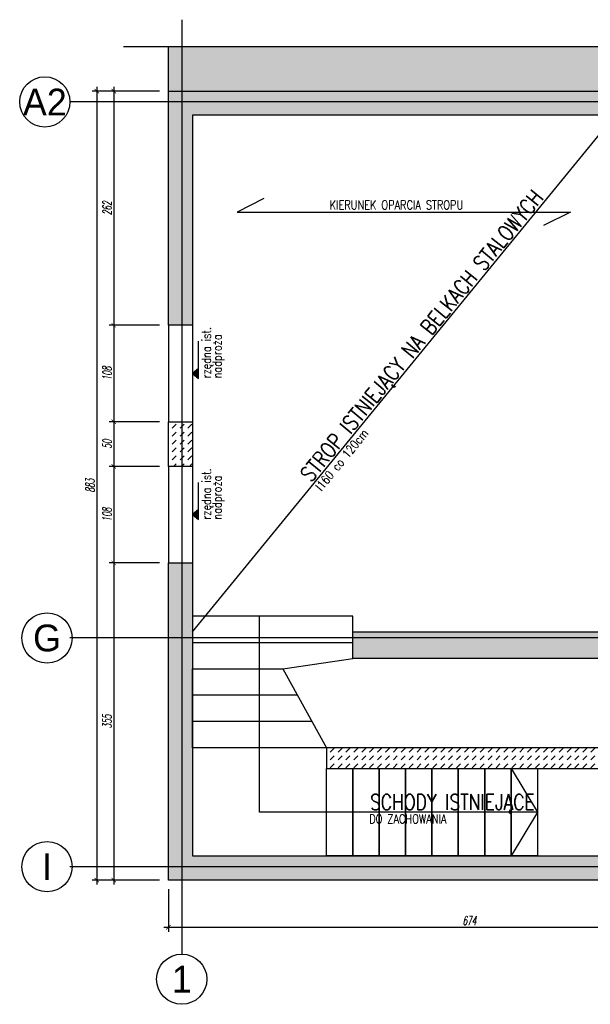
# Model space of a CAD drawing. Header units: millimetres. Extents: x -66901 to 936319, y -323998 to 488548.
# Tile 2 of 84: x 526325 to 532711, y -128689 to -117668. Entities that reach past the tile are written whole.
import ezdxf
from ezdxf.enums import TextEntityAlignment as Align
from ezdxf.lldxf.tags import DXFTag

# ---------------------------------------------------------------- set-up
doc = ezdxf.new("R2010")
doc.units = ezdxf.units.MM
doc.header["$LTSCALE"] = 5
doc.header["$MEASUREMENT"] = 0
for name, color, linetype in [('K-BELKI', 5, 'DASHED2'), ('K-HATCH', 8, 'Continuous'), ('K-OSIE', 1, 'CENTER'), ('K-SC_KON', 2, 'Continuous'), ('K-schody', 3, 'Continuous'), ('K-STROPY', 201, 'Continuous'), ('K-WYMIARY', 254, 'Continuous'), ('N-20-RZEDNA', 254, 'Continuous'), ('N-50', 4, 'Continuous'), ('POMOCNICZE', 8, 'DASHED2'), ('S-25', 71, 'Continuous'), ('S-35', 101, 'Continuous')]:
    doc.layers.add(name, color=color, linetype=linetype)
doc.styles.add('GENERATED_STYLE_3', font='txt')
doc.styles.add('ROMANS', font='romans.shx', dxfattribs={"width": 0.8, "oblique": 10})
doc.styles.add('WYMIARY', font='romans.shx', dxfattribs={"width": 0.6, "oblique": 10})
tags = doc.linetypes.add('CENTER', pattern=[2, 1.25, -0.25, 0.25, -0.25]).pattern_tags.tags
tags[10:11] = [DXFTag(74, 4), DXFTag(75, 0), DXFTag(340, '0'), DXFTag(46, 1.0), DXFTag(50, 0.0), DXFTag(44, 0.0), DXFTag(45, 0.0)]
tags[8:9] = [DXFTag(74, 4), DXFTag(75, 0), DXFTag(340, '0'), DXFTag(46, 1.0), DXFTag(50, 0.0), DXFTag(44, 0.0), DXFTag(45, 0.0)]
tags[6:7] = [DXFTag(74, 4), DXFTag(75, 0), DXFTag(340, '0'), DXFTag(46, 1.0), DXFTag(50, 0.0), DXFTag(44, 0.0), DXFTag(45, 0.0)]
tags[4:5] = [DXFTag(74, 4), DXFTag(75, 0), DXFTag(340, '0'), DXFTag(46, 1.0), DXFTag(50, 0.0), DXFTag(44, 0.0), DXFTag(45, 0.0)]
tags = doc.linetypes.add('DASHED2', pattern=[0.375, 0.25, -0.125]).pattern_tags.tags
tags[6:7] = [DXFTag(74, 4), DXFTag(75, 0), DXFTag(340, '0'), DXFTag(46, 1.0), DXFTag(50, 0.0), DXFTag(44, 0.0), DXFTag(45, 0.0)]
tags[4:5] = [DXFTag(74, 4), DXFTag(75, 0), DXFTag(340, '0'), DXFTag(46, 1.0), DXFTag(50, 0.0), DXFTag(44, 0.0), DXFTag(45, 0.0)]
doc.dimstyles.new('CM50', dxfattribs={"dimscale": 50, "dimtxt": 2, "dimasz": 1, "dimexe": 1, "dimexo": 2, "dimgap": 0.5, "dimtad": 1, "dimlfac": 0.1, "dimrnd": 0.5, "dimdsep": 46, "dimtxsty": 'WYMIARY', "dimblk": 'ARCHTICK', "dimcen": 0, "dimdle": 1, "dimclrd": 253, "dimclre": 251, "dimclrt": 30, "dimaunit": 1, "dimadec": 0, "dimazin": 0, "dimtfac": 1, "dimtix": 1, "dimtmove": 0, "dimatfit": 3, "dimldrblk": 'ARCHTICK', "dimfxl": 1, "dimtvp": 0.4, "dimtolj": 1, "dimarcsym": 0})

# ---------------------------------------------------------------- blocks, each defined once
blk = doc.blocks.new('_ArchTick')
at = {"color": 0, "linetype": 'ByBlock', "const_width": 0.15}
blk.add_lwpolyline([(-0.5, -0.5), (0.5, 0.5)], dxfattribs=at)
blk = doc.blocks.new('*D802')
at = {"layer": 'Defpoints', "color": 0, "transparency": 16777216}
for p in [(527989, -118468), (527378, -121088), (527989, -121088)]:
    blk.add_point(p, dxfattribs=at)
at = {"layer": 'K-WYMIARY', "color": 251, "lineweight": -2, "transparency": 16777216}
for p, q in [((527889, -118468), (527328, -118468)), ((527889, -121088), (527328, -121088))]:
    blk.add_line(p, q, dxfattribs=at)
at = {"layer": 'K-WYMIARY', "color": 253, "lineweight": -2, "transparency": 16777216}
blk.add_line((527378, -118418), (527378, -121138), dxfattribs=at)
at = {"layer": 'K-WYMIARY', "color": 253, "lineweight": -2, "transparency": 16777216, "xscale": 50, "yscale": 50, "zscale": 50}
for p, rotation in [((527378, -118468), 90), ((527378, -121088), 270)]:
    blk.add_blockref('_ArchTick', p, dxfattribs=dict(at, rotation=rotation))
at = {"layer": 'K-WYMIARY', "color": 30, "transparency": 16777216, "insert": (527303, -119778), "char_height": 100, "attachment_point": 5, "rotation": 90, "style": 'WYMIARY'}
blk.add_mtext('\\A1;262', dxfattribs=at)
blk = doc.blocks.new('*D803')
at = {"layer": 'Defpoints', "color": 0, "transparency": 16777216}
for p in [(527989, -121088), (527378, -122168), (527989, -122168)]:
    blk.add_point(p, dxfattribs=at)
at = {"layer": 'K-WYMIARY', "color": 251, "lineweight": -2, "transparency": 16777216}
for p, q in [((527889, -121088), (527328, -121088)), ((527889, -122168), (527328, -122168))]:
    blk.add_line(p, q, dxfattribs=at)
at = {"layer": 'K-WYMIARY', "color": 253, "lineweight": -2, "transparency": 16777216}
blk.add_line((527378, -121038), (527378, -122218), dxfattribs=at)
at = {"layer": 'K-WYMIARY', "color": 253, "lineweight": -2, "transparency": 16777216, "xscale": 50, "yscale": 50, "zscale": 50}
for p, rotation in [((527378, -121088), 90), ((527378, -122168), 270)]:
    blk.add_blockref('_ArchTick', p, dxfattribs=dict(at, rotation=rotation))
at = {"layer": 'K-WYMIARY', "color": 30, "transparency": 16777216, "insert": (527303, -121628), "char_height": 100, "attachment_point": 5, "rotation": 90, "style": 'WYMIARY'}
blk.add_mtext('\\A1;108', dxfattribs=at)
blk = doc.blocks.new('*D804')
at = {"layer": 'Defpoints', "color": 0, "transparency": 16777216}
for p in [(527989, -122168), (527378, -122668), (527989, -122668)]:
    blk.add_point(p, dxfattribs=at)
at = {"layer": 'K-WYMIARY', "color": 251, "lineweight": -2, "transparency": 16777216}
for p, q in [((527889, -122168), (527328, -122168)), ((527889, -122668), (527328, -122668))]:
    blk.add_line(p, q, dxfattribs=at)
at = {"layer": 'K-WYMIARY', "color": 253, "lineweight": -2, "transparency": 16777216}
blk.add_line((527378, -122118), (527378, -122718), dxfattribs=at)
at = {"layer": 'K-WYMIARY', "color": 253, "lineweight": -2, "transparency": 16777216, "xscale": 50, "yscale": 50, "zscale": 50}
for p, rotation in [((527378, -122168), 90), ((527378, -122668), 270)]:
    blk.add_blockref('_ArchTick', p, dxfattribs=dict(at, rotation=rotation))
at = {"layer": 'K-WYMIARY', "color": 30, "transparency": 16777216, "insert": (527303, -122418), "char_height": 100, "attachment_point": 5, "rotation": 90, "style": 'WYMIARY'}
blk.add_mtext('\\A1;50', dxfattribs=at)
blk = doc.blocks.new('*D805')
at = {"layer": 'Defpoints', "color": 0, "transparency": 16777216}
for p in [(527989, -122668), (527378, -123748), (527989, -123748)]:
    blk.add_point(p, dxfattribs=at)
at = {"layer": 'K-WYMIARY', "color": 253, "lineweight": -2, "transparency": 16777216}
blk.add_line((527378, -122618), (527378, -123798), dxfattribs=at)
at = {"layer": 'K-WYMIARY', "color": 251, "lineweight": -2, "transparency": 16777216}
for p, q in [((527889, -122668), (527328, -122668)), ((527889, -123748), (527328, -123748))]:
    blk.add_line(p, q, dxfattribs=at)
at = {"layer": 'K-WYMIARY', "color": 253, "lineweight": -2, "transparency": 16777216, "xscale": 50, "yscale": 50, "zscale": 50}
for p, rotation in [((527378, -122668), 90), ((527378, -123748), 270)]:
    blk.add_blockref('_ArchTick', p, dxfattribs=dict(at, rotation=rotation))
at = {"layer": 'K-WYMIARY', "color": 30, "transparency": 16777216, "insert": (527303, -123208), "char_height": 100, "attachment_point": 5, "rotation": 90, "style": 'WYMIARY'}
blk.add_mtext('\\A1;108', dxfattribs=at)
blk = doc.blocks.new('*D806')
at = {"layer": 'Defpoints', "color": 0, "transparency": 16777216}
for p in [(527989, -123748), (527378, -127298), (527989, -127298)]:
    blk.add_point(p, dxfattribs=at)
at = {"layer": 'K-WYMIARY', "color": 251, "lineweight": -2, "transparency": 16777216}
for p, q in [((527889, -123748), (527328, -123748)), ((527889, -127298), (527328, -127298))]:
    blk.add_line(p, q, dxfattribs=at)
at = {"layer": 'K-WYMIARY', "color": 253, "lineweight": -2, "transparency": 16777216}
blk.add_line((527378, -123698), (527378, -127348), dxfattribs=at)
at = {"layer": 'K-WYMIARY', "color": 253, "lineweight": -2, "transparency": 16777216, "xscale": 50, "yscale": 50, "zscale": 50}
for p, rotation in [((527378, -123748), 90), ((527378, -127298), 270)]:
    blk.add_blockref('_ArchTick', p, dxfattribs=dict(at, rotation=rotation))
at = {"layer": 'K-WYMIARY', "color": 30, "transparency": 16777216, "insert": (527303, -125523), "char_height": 100, "attachment_point": 5, "rotation": 90, "style": 'WYMIARY'}
blk.add_mtext('\\A1;355', dxfattribs=at)
blk = doc.blocks.new('*D807')
at = {"layer": 'Defpoints', "color": 0, "transparency": 16777216}
for p in [(527989, -118468), (527188, -127298), (527989, -127298)]:
    blk.add_point(p, dxfattribs=at)
at = {"layer": 'K-WYMIARY', "color": 251, "lineweight": -2, "transparency": 16777216}
for p, q in [((527889, -118468), (527138, -118468)), ((527889, -127298), (527138, -127298))]:
    blk.add_line(p, q, dxfattribs=at)
at = {"layer": 'K-WYMIARY', "color": 253, "lineweight": -2, "transparency": 16777216}
blk.add_line((527188, -118418), (527188, -127348), dxfattribs=at)
at = {"layer": 'K-WYMIARY', "color": 253, "lineweight": -2, "transparency": 16777216, "xscale": 50, "yscale": 50, "zscale": 50}
for p, rotation in [((527188, -118468), 90), ((527188, -127298), 270)]:
    blk.add_blockref('_ArchTick', p, dxfattribs=dict(at, rotation=rotation))
at = {"layer": 'K-WYMIARY', "color": 30, "transparency": 16777216, "insert": (527113, -122883), "char_height": 100, "attachment_point": 5, "rotation": 90, "style": 'WYMIARY'}
blk.add_mtext('\\A1;883', dxfattribs=at)
blk = doc.blocks.new('*D808')
at = {"layer": 'Defpoints', "color": 0, "transparency": 16777216}
for p in [(527989, -127298), (534729, -127298), (534729, -127826)]:
    blk.add_point(p, dxfattribs=at)
at = {"layer": 'K-WYMIARY', "color": 251, "lineweight": -2, "transparency": 16777216}
for p, q in [((527989, -127398), (527989, -127876)), ((534729, -127398), (534729, -127876))]:
    blk.add_line(p, q, dxfattribs=at)
at = {"layer": 'K-WYMIARY', "color": 253, "lineweight": -2, "transparency": 16777216}
blk.add_line((527939, -127826), (534779, -127826), dxfattribs=at)
at = {"layer": 'K-WYMIARY', "color": 253, "lineweight": -2, "transparency": 16777216, "xscale": 50, "yscale": 50, "zscale": 50, "rotation": 180}
blk.add_blockref('_ArchTick', (527989, -127826), dxfattribs=at)
at = {"layer": 'K-WYMIARY', "color": 253, "lineweight": -2, "transparency": 16777216, "xscale": 50, "yscale": 50, "zscale": 50}
blk.add_blockref('_ArchTick', (534729, -127826), dxfattribs=at)
at = {"layer": 'K-WYMIARY', "color": 30, "transparency": 16777216, "insert": (531359, -127751), "char_height": 100, "attachment_point": 5, "style": 'WYMIARY'}
blk.add_mtext('\\A1;674', dxfattribs=at)

msp = doc.modelspace()

# ---------------------------------------------------------------- hatches: boundary and pattern name
at = {"layer": 'K-HATCH', "lineweight": 0}
h = msp.add_hatch(dxfattribs=at)
h.set_pattern_fill('DASH', color=256, scale=500, angle=45, style=0)
h.paths.add_polyline_path([(536324, -118588.152), (528139, -118588.152), (528139, -121087.787), (528259, -121087.787), (528259, -118738.152), (536189, -118738.152), (536189, -121768.152), (532989, -121768.152), (532989, -122618.152), (533289, -122618.152), (533289, -122068.152), (536189, -122068.152), (536189, -124588.152), (536324, -124588.152)])
h.paths.add_polyline_path([(536459, -118588.152), (536324, -118588.152), (536324, -124588.152), (536459, -124588.152)])
h.paths.add_polyline_path([(536324, -118468.152), (528139, -118468.152), (528139, -118588.152), (536324, -118588.152)])
h.paths.add_polyline_path([(528139, -118468.152), (527989, -118468.152), (527989, -118588.152), (528139, -118588.152)])
h.paths.add_polyline_path([(528139, -118588.152), (527989, -118588.152), (527989, -121087.787), (528139, -121087.787)])
h.paths.add_polyline_path([(533479.227, -121709.512), (536866.432, -118170.502), (536609.066, -117924.176), (533221.861, -121463.186)], flags=9)
at = {"layer": 'K-HATCH'}
h = msp.add_hatch(dxfattribs=at)
h.set_pattern_fill('AR-PARQ1', color=256, scale=20, style=0)
h.paths.add_polyline_path([(536694, -118588.152), (536459, -118588.152), (536459, -124588.152), (536694, -124588.152)])
h.paths.add_polyline_path([(536959, -118588.152), (536694, -118588.152), (536694, -124588.152), (536959, -124588.152)])
h.paths.add_polyline_path([(536959, -117968.152), (536694, -117968.152), (536694, -118588.152), (536959, -118588.152)])
h.paths.add_polyline_path([(536694, -117968.152), (536324, -117968.152), (536324, -118468.152), (536459, -118468.152), (536459, -118588.152), (536694, -118588.152)], flags=17)
h.paths.add_polyline_path([(536324, -117968.152), (528139, -117968.152), (528139, -118468.152), (536324, -118468.152)])
h.paths.add_polyline_path([(528139, -117968.152), (527989, -117968.152), (527989, -118468.152), (528139, -118468.152)])
h.paths.add_polyline_path([(533479.227, -121709.512), (536866.432, -118170.502), (536609.066, -117924.176), (533221.861, -121463.186)], flags=9)
at = {"layer": 'K-HATCH', "lineweight": 0}
h = msp.add_hatch(dxfattribs=at)
h.set_pattern_fill('DASH', color=256, scale=500, angle=45, style=0)
h.paths.add_polyline_path([(528139, -122167.787), (527989, -122167.787), (527989, -122667.787), (528139, -122667.787)])
h.paths.add_polyline_path([(528259, -122167.787), (528139, -122167.787), (528139, -122667.787), (528259, -122667.787)])
h = msp.add_hatch(dxfattribs=at)
h.set_pattern_fill('DASH', color=256, scale=500, angle=45, style=0)
h.paths.add_polyline_path([(528259, -123747.787), (528139, -123747.787), (528139, -124588.152), (528259, -124588.152), (528259, -124343.152)])
h.paths.add_polyline_path([(528139, -123747.787), (527989, -123747.787), (527989, -124588.152), (528139, -124588.152)])
h.paths.add_polyline_path([(528139, -124588.152), (527989, -124588.152), (527989, -127148.152), (528139, -127148.152)])
h.paths.add_polyline_path([(528259, -124588.152), (528139, -124588.152), (528139, -127148.152), (534729, -127148.152), (534729, -125868.152), (536324, -125868.152), (536324, -124588.152), (536189, -124588.152), (536189, -125598.152), (534859, -125598.152), (534859, -124588.152), (530054, -124588.152), (530054, -124638.152), (530054, -124818.152), (534459, -124818.152), (534459, -127028.152), (528259, -127028.152)])
h.paths.add_polyline_path([(528139, -127148.152), (527989, -127148.152), (527989, -127298.152), (528139, -127298.152)])
h.paths.add_polyline_path([(534729, -127148.152), (528139, -127148.152), (528139, -127298.152), (534729, -127298.152)])
h.paths.add_polyline_path([(534859, -124518.152), (530054, -124518.152), (530054, -124588.152), (534859, -124588.152)])
h.paths.add_polyline_path([(533961, -127245.539), (533961, -127080.764), (534111, -127080.764), (534111, -127245.539)], flags=9)
h.paths.add_polyline_path([(533961, -124745.752), (533961, -124590.551), (534111, -124590.551), (534111, -124745.752)], flags=24)
h = msp.add_hatch(dxfattribs=at)
h.set_pattern_fill('DASH', color=256, scale=500, angle=45, style=0)
h.paths.add_polyline_path([(533019, -125818.152), (529759, -125818.152), (529759, -126048.152), (530054, -126048.152), (530349, -126048.152), (530644, -126048.152), (530939, -126048.152), (531234, -126048.152), (531529, -126048.152), (531824, -126048.152), (532119, -126048.152), (533019, -126048.152)])
at = {"layer": 'N-20-RZEDNA', "lineweight": 0}
for points in [[(528328.282, -121571.787), (528259, -121627.787), (528328.282, -121683.787)], [(528328.282, -123151.787), (528259, -123207.787), (528328.282, -123263.787)]]:
    msp.add_hatch(color=256, dxfattribs=at).paths.add_polyline_path(points)

# ---------------------------------------------------------------- linework, layer by layer
at = {"layer": 'K-BELKI'}
for p, q in [((527989, -121087.787), (527989, -122167.787)), ((528259, -121087.787), (528259, -122167.787)), ((527989, -122667.787), (527989, -123747.787)), ((528259, -122667.787), (528259, -123747.787))]:
    msp.add_line(p, q, dxfattribs=at)
at = {"layer": 'K-OSIE'}
for p, q in [((528139, -117668.152), (528139, -128126)), ((537259, -118588.152), (526888, -118588.152)), ((537259, -124588.152), (526888, -124588.152)), ((537259, -127148.152), (526888, -127148.152))]:
    msp.add_line(p, q, dxfattribs=at)
for centre in [(526606.75, -118588.152), (526631.25, -124588.152), (526631.25, -127148.152), (528139, -128407.25)]:
    msp.add_circle(centre, 281.25, dxfattribs=at)
at = {"layer": 'K-SC_KON'}
msp.add_line((527989, -118468.152), (527989, -117968.152), dxfattribs=at)
for points in [[(536189, -118738.152), (528259, -118738.152), (528259, -121087.787), (527989, -121087.787), (527989, -118468.152), (536459, -118468.152)], [(534729, -127298.152), (527989, -127298.152), (527989, -123747.787), (528259, -123747.787), (528259, -127028.152), (534459, -127028.152)], [(534459, -124818.152), (530054, -124818.152), (530054, -124518.152), (534859, -124518.152)]]:
    msp.add_lwpolyline(points, dxfattribs=at)
for points in [[(527989, -122167.787), (528259, -122167.787), (528259, -122667.787), (527989, -122667.787)], [(533019, -125818.152), (529759, -125818.152), (529759, -126048.152), (533019, -126048.152)]]:
    msp.add_lwpolyline(points, close=True, dxfattribs=at)
at = {"layer": 'K-schody'}
for p, q in [((529433.861, -125228.152), (528259, -125228.152)), ((529596.43, -125523.152), (528259, -125523.152))]:
    msp.add_line(p, q, dxfattribs=at)
for points in [[(530054, -124343.152), (528259, -124343.152), (528259, -124638.152), (530054, -124638.152)], [(529759, -126048.152), (530054, -126048.152), (530054, -127028.152), (529759, -127028.152)], [(530054, -126048.152), (530349, -126048.152), (530349, -127028.152), (530054, -127028.152)], [(530349, -126048.152), (530644, -126048.152), (530644, -127028.152), (530349, -127028.152)], [(530644, -126048.152), (530939, -126048.152), (530939, -127028.152), (530644, -127028.152)], [(530939, -126048.152), (531234, -126048.152), (531234, -127028.152), (530939, -127028.152)], [(531234, -126048.152), (531529, -126048.152), (531529, -127028.152), (531234, -127028.152)], [(531529, -126048.152), (531824, -126048.152), (531824, -127028.152), (531529, -127028.152)], [(531824, -126048.152), (532119, -126048.152), (532119, -127028.152), (531824, -127028.152)]]:
    msp.add_lwpolyline(points, close=True, dxfattribs=at)
for points in [[(532119, -126538.152), (529009, -126538.152), (529009, -124343.152)], [(529271.291, -124933.152), (530054, -124818.152)], [(528259, -124933.152), (529271.291, -124933.152), (529759, -125818.152), (528259, -125818.152), (528259, -124933.152)], [(531824, -126048.152), (532119, -126538.152), (531824, -127028.152)]]:
    msp.add_lwpolyline(points, dxfattribs=at)
at = {"layer": 'K-STROPY'}
msp.add_line((528259, -124518.152), (532989, -118738.152), dxfattribs=at)
msp.add_lwpolyline([(529059, -119671), (528759, -119821), (532489, -119821), (532189, -119971)], dxfattribs=at)
at = {"layer": 'N-20-RZEDNA'}
for points in [[(528328.282, -121571.787), (528259, -121627.787), (528328.282, -121683.787), (528328.282, -121267.787)], [(528328.282, -123151.787), (528259, -123207.787), (528328.282, -123263.787), (528328.282, -122847.787)]]:
    msp.add_lwpolyline(points, dxfattribs=at)
at = {"layer": 'POMOCNICZE'}
msp.add_line((527489, -117968.152), (537459, -117968.152), dxfattribs=at)

# ---------------------------------------------------------------- texts
at = {"layer": 'N-20-RZEDNA', "style": 'ROMANS', "width": 0.8}
for s, p in [('rzędna ist.', (528494.949, -121683.787)), ('nadproża', (528614.949, -121683.787)), ('rzędna ist.', (528494.949, -123263.787)), ('nadproża', (528614.949, -123263.787))]:
    msp.add_text(s, height=100, rotation=90, dxfattribs=at).set_placement(p, align=Align.BOTTOM_LEFT)
at = {"layer": 'N-50', "style": 'GENERATED_STYLE_3'}
for s, p in [('A2', (526606.75, -118588.152)), ('G', (526631.25, -124588.152)), ('I', (526631.25, -127148.152)), ('1', (528139, -128407.25))]:
    msp.add_text(s, height=300, dxfattribs=at).set_placement(p, align=Align.MIDDLE)
at = {"layer": 'S-25', "style": 'ROMANS', "width": 0.8}
for s, rotation, p in [('KIERUNEK OPARCIA STROPU', 360, (529794, -119791)), ('I160 co 120cm', 50.7049086, (529703.407, -122950.489)), ('DO ZACHOWANIA', 0, (530237.738, -126663.152))]:
    msp.add_text(s, height=100, rotation=rotation, dxfattribs=at).set_placement(p)
at = {"layer": 'S-35', "style": 'ROMANS', "width": 0.8}
msp.add_text('STROP ISTNIEJĄCY NA BELKACH STALOWYCH', height=175, rotation=50.7049086, dxfattribs=at).set_placement((529587.323, -122855.493))
msp.add_text('SCHODY ISTNIEJĄCE', height=175, dxfattribs=at).set_placement((530246.546, -126513.152))

# ---------------------------------------------------------------- dimensions: what is measured, and where the dimension line sits
at = {"layer": 'K-WYMIARY'}
for base, p1, p2, picture, middle in [((527188, -127298.152), (527989, -118468.152), (527989, -127298.152), '*D807', (527113, -122883.152)), ((527378, -122167.787), (527989, -121087.787), (527989, -122167.787), '*D803', (527303, -121627.787)), ((527378, -122667.787), (527989, -122167.787), (527989, -122667.787), '*D804', (527303, -122417.787)), ((527378, -123747.787), (527989, -122667.787), (527989, -123747.787), '*D805', (527303, -123207.787)), ((527378, -127298.152), (527989, -123747.787), (527989, -127298.152), '*D806', (527303, -125522.969))]:
    dim = msp.add_linear_dim(base=base, p1=p1, p2=p2, angle=90, dimstyle='CM50', override={"dimtmove": 1}, dxfattribs=at)
    dim.commit()
    dim.dimension.update_dxf_attribs({"geometry": picture, "text_midpoint": middle})
dim = msp.add_linear_dim(base=(527378, -121087.787), p1=(527989, -118468.152), p2=(527989, -121087.787), angle=90, dimstyle='CM50', dxfattribs=at)
dim.commit()
dim.dimension.update_dxf_attribs({"geometry": '*D802', "text_midpoint": (527303, -119777.969)})
dim = msp.add_linear_dim(base=(534729, -127826), p1=(527989, -127298.152), p2=(534729, -127298.152), dimstyle='CM50', dxfattribs=at)
dim.commit()
dim.dimension.update_dxf_attribs({"geometry": '*D808', "text_midpoint": (531359, -127751)})

doc.saveas('drawing.dxf')
